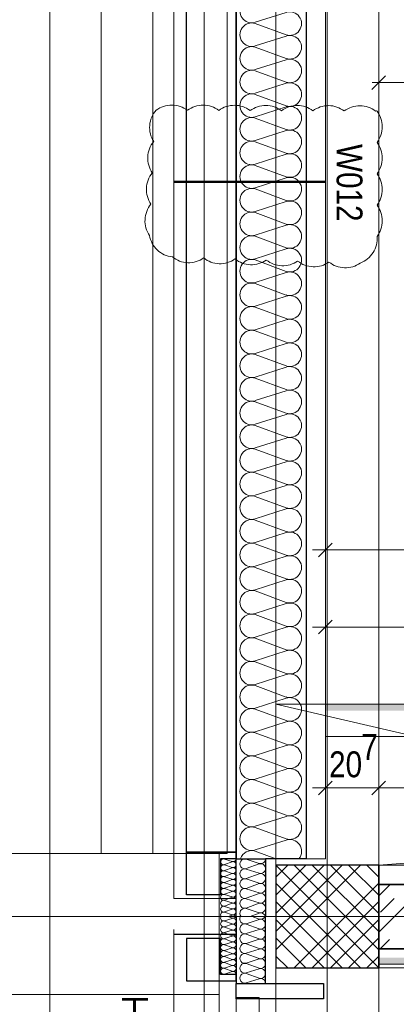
# Model space of a CAD drawing. Extents: x -620 to 300, y 62 to 1112.
# Tile 224 of 235: x -150 to -120, y 828 to 904. Entities that reach past the tile are written whole.
import ezdxf
from ezdxf.lldxf.tags import DXFTag

# ---------------------------------------------------------------- set-up
doc = ezdxf.new("R2010")
doc.units = 0
doc.layers.get('0').update_dxf_attribs({"lineweight": 13})
for name, color, linetype, lineweight, true_color in [('00 -Bauelemente -Gipskarton', 7, 'Continuous', 9, 0xff7fe6), ('30 -33 Aussenwände- 3 Aussenstützen', 7, 'Continuous', 50, 0x0000dd), ('30 -33 Aussenwände- 7 Fassade_ Elemente', 7, 'Continuous', 9, 0x00aacc), ('30 -34 Innenwände- 1 tragend', 7, 'Continuous', 13, 0xdd0806), ('30 -34 Innenwände- 2 nichttragend', 7, 'Continuous', 18, 0xff7fe6), ('30 -35 Decken- 1 Konstruktion-Träger- Stahlbeton', 7, 'Continuous', 13, 0x33aa00), ('30 -35 Decken- 11 Durchbruch', 5, 'Continuous', 15, 0x0000ff), ('60- 61 allgemeine Ausstattung- 4 Terrassen', 9, 'Continuous', 9, 0x808080), ('70 -72 Beschriftung- 1 Beschriftung allgemein', 7, 'Continuous', 9, 0xff6633), ('70 -76 Bemaßung- 2 Allgemein', 9, 'Continuous', 5, 0x808080), ('70 -77 Revision- 2 Wolken', 7, 'Continuous', 18, 0x944cff)]:
    doc.layers.add(name, color=color, linetype=linetype, lineweight=lineweight, true_color=true_color)
doc.layers.add('70 -71 Achsen- 1 Gebäudeachsen', color=7, linetype='STRICHPUNKT2-A06CPVE5L0', lineweight=18)
doc.layers.add('70 -75 Raumstempel- 3 Wandstempel', color=7, linetype='Continuous', lineweight=50)
doc.styles.get("Standard").update_dxf_attribs({"font": 'ARIALN.TTF'})
tags = doc.linetypes.add('grob-A06CPVE1L0', pattern=[14, 3, -8, 3]).pattern_tags.tags
tags[8:9] = [DXFTag(74, 4), DXFTag(75, 0), DXFTag(340, '0'), DXFTag(46, 0.0), DXFTag(50, 0.0), DXFTag(44, 0.0), DXFTag(45, 0.0)]
tags[6:7] = [DXFTag(74, 4), DXFTag(75, 0), DXFTag(340, '0'), DXFTag(46, 0.0), DXFTag(50, 0.0), DXFTag(44, 0.0), DXFTag(45, 0.0)]
tags[4:5] = [DXFTag(74, 4), DXFTag(75, 0), DXFTag(340, '0'), DXFTag(46, 0.0), DXFTag(50, 0.0), DXFTag(44, 0.0), DXFTag(45, 0.0)]
tags = doc.linetypes.add('STRICHPUNKT2-A06CPVE5L0', pattern=[12.7, 6.35, -3.175, 0, -3.175]).pattern_tags.tags
tags[10:11] = [DXFTag(74, 4), DXFTag(75, 0), DXFTag(340, '0'), DXFTag(46, 0.0), DXFTag(50, 0.0), DXFTag(44, 0.0), DXFTag(45, 0.0)]
tags[8:9] = [DXFTag(74, 4), DXFTag(75, 0), DXFTag(340, '0'), DXFTag(46, 0.0), DXFTag(50, 0.0), DXFTag(44, 0.0), DXFTag(45, 0.0)]
tags[6:7] = [DXFTag(74, 4), DXFTag(75, 0), DXFTag(340, '0'), DXFTag(46, 0.0), DXFTag(50, 0.0), DXFTag(44, 0.0), DXFTag(45, 0.0)]
tags[4:5] = [DXFTag(74, 4), DXFTag(75, 0), DXFTag(340, '0'), DXFTag(46, 0.0), DXFTag(50, 0.0), DXFTag(44, 0.0), DXFTag(45, 0.0)]

# ---------------------------------------------------------------- blocks, each defined once
blk = doc.blocks.new('Referenz-A06CPVE6L0')
at = {"layer": '00 -Bauelemente -Gipskarton', "color": 0, "linetype": 'Continuous', "lineweight": 0, "ltscale": 0.13}
for points in [[(-125.719, 850.703), (-84.529, 850.703), (-125.719, 850.953), (-84.279, 850.953)], [(-125.719, 850.453), (-84.779, 850.453), (-125.719, 850.703), (-84.529, 850.703)], [(-121.579, 831.253), (-121.579, 831.003), (-74.779, 831.253), (-74.779, 831.003)], [(-121.579, 831.003), (-121.579, 830.753), (-74.779, 831.003), (-74.779, 830.753)]]:
    blk.add_solid(points, dxfattribs=at)
at = {"layer": '30 -33 Aussenwände- 3 Aussenstützen', "color": 0, "lineweight": 9}
for p, q in [((-129.579, 838.453), (-121.579, 830.453)), ((-122.993, 838.453), (-129.579, 831.868)), ((-124.407, 838.453), (-129.579, 833.282)), ((-125.821, 838.453), (-129.579, 834.696)), ((-127.235, 838.453), (-129.579, 836.11)), ((-128.65, 838.453), (-129.579, 837.524)), ((-128.164, 838.453), (-121.579, 831.868)), ((-126.75, 838.453), (-121.579, 833.282)), ((-125.336, 838.453), (-121.579, 834.696)), ((-123.922, 838.453), (-121.579, 836.11)), ((-122.507, 838.453), (-121.579, 837.524)), ((-129.579, 837.039), (-122.993, 830.453)), ((-121.579, 837.039), (-128.164, 830.453)), ((-129.579, 835.625), (-124.407, 830.453)), ((-121.579, 835.625), (-126.75, 830.453)), ((-125.579, 835.453), (-125.579, 833.453)), ((-126.579, 834.453), (-124.579, 834.453)), ((-129.579, 834.211), (-125.821, 830.453)), ((-121.579, 834.211), (-125.336, 830.453)), ((-129.579, 832.797), (-127.235, 830.453)), ((-121.579, 832.797), (-123.922, 830.453)), ((-129.579, 831.382), (-128.65, 830.453)), ((-121.579, 831.382), (-122.507, 830.453))]:
    blk.add_line(p, q, dxfattribs=at)
at = {"layer": '30 -33 Aussenwände- 3 Aussenstützen', "color": 0, "linetype": 'Continuous', "lineweight": 25, "ltscale": 0.25}
for p, q in [((-121.579, 838.453), (-129.579, 838.453)), ((-129.579, 838.453), (-129.579, 830.453)), ((-121.579, 830.453), (-121.579, 838.453)), ((-129.579, 830.453), (-121.579, 830.453))]:
    blk.add_line(p, q, dxfattribs=at)
at = {"layer": '30 -33 Aussenwände- 7 Fassade_ Elemente', "color": 0, "linetype": 'Continuous', "lineweight": 25, "ltscale": 0.25}
for p, q in [((-132.679, 834.453), (-132.679, 999.453)), ((-136.519, 839.453), (-136.519, 994.453)), ((-132.679, 994.453), (-132.679, 839.453)), ((-127.219, 994.953), (-127.219, 838.953)), ((-132.679, 839.453), (-136.519, 839.453)), ((-136.519, 836.153), (-136.519, 839.453)), ((-136.519, 839.453), (-132.679, 839.453)), ((-132.679, 839.453), (-132.678, 838.953)), ((-133.878, 838.953), (-133.879, 836.153)), ((-132.678, 838.953), (-133.878, 838.953)), ((-132.679, 834.453), (-132.679, 838.953)), ((-132.679, 838.953), (-130.379, 838.953)), ((-127.219, 838.953), (-130.379, 838.953)), ((-130.379, 838.953), (-130.379, 834.453)), ((-130.379, 838.953), (-130.379, 834.453)), ((-133.879, 836.153), (-136.519, 836.153)), ((-132.679, 834.453), (-132.679, 829.253)), ((-130.379, 829.253), (-130.379, 834.453)), ((-132.679, 833.053), (-137.519, 833.053)), ((-133.879, 832.753), (-136.519, 832.753)), ((-136.519, 832.753), (-136.519, 829.453)), ((-133.878, 829.953), (-133.879, 832.753)), ((-132.678, 829.953), (-133.878, 829.953)), ((-132.679, 829.453), (-132.678, 829.953)), ((-136.519, 829.453), (-132.679, 829.453)), ((-132.679, 828.053), (-132.679, 829.253)), ((-132.679, 829.253), (-125.879, 829.253)), ((-132.679, 829.253), (-130.379, 829.253)), ((-125.879, 829.253), (-125.879, 828.053)), ((-125.879, 828.053), (-132.679, 828.053))]:
    blk.add_line(p, q, dxfattribs=at)
at = {"layer": '30 -33 Aussenwände- 7 Fassade_ Elemente', "color": 0, "linetype": 'Continuous', "ltscale": 0.13}
for p, q in [((-137.519, 998.053), (-137.519, 835.853)), ((-125.719, 838.953), (-125.719, 994.953)), ((-131.179, 903.978), (-128.779, 904.75)), ((-128.779, 903.001), (-131.179, 903.888)), ((-131.179, 902.14), (-128.779, 902.911)), ((-128.779, 901.163), (-131.179, 902.05)), ((-131.179, 900.301), (-128.779, 901.073)), ((-128.779, 899.324), (-131.179, 900.211)), ((-131.179, 898.463), (-128.779, 899.234)), ((-128.779, 897.486), (-131.179, 898.373)), ((-131.179, 896.624), (-128.779, 897.396)), ((-128.779, 895.647), (-131.179, 896.534)), ((-131.179, 894.786), (-128.779, 895.557)), ((-128.779, 893.809), (-131.179, 894.696)), ((-131.179, 892.947), (-128.779, 893.719)), ((-128.779, 891.97), (-131.179, 892.857)), ((-131.179, 891.109), (-128.779, 891.88)), ((-128.779, 890.132), (-131.179, 891.019)), ((-131.179, 889.27), (-128.779, 890.042)), ((-128.779, 888.293), (-131.179, 889.18)), ((-131.179, 887.432), (-128.779, 888.203)), ((-128.779, 886.455), (-131.179, 887.342)), ((-131.179, 885.593), (-128.779, 886.365)), ((-128.779, 884.616), (-131.179, 885.503)), ((-131.179, 883.755), (-128.779, 884.526)), ((-128.779, 882.777), (-131.179, 883.665)), ((-131.179, 881.916), (-128.779, 882.687)), ((-128.779, 880.939), (-131.179, 881.826)), ((-131.179, 880.078), (-128.779, 880.849)), ((-128.779, 879.1), (-131.179, 879.988)), ((-131.179, 878.239), (-128.779, 879.01)), ((-128.779, 877.262), (-131.179, 878.149)), ((-131.179, 876.401), (-128.779, 877.172)), ((-128.779, 875.423), (-131.179, 876.311)), ((-131.179, 874.562), (-128.779, 875.333)), ((-128.779, 873.585), (-131.179, 874.472)), ((-131.179, 872.724), (-128.779, 873.495)), ((-128.779, 871.746), (-131.179, 872.634)), ((-131.179, 870.885), (-128.779, 871.656)), ((-128.779, 869.908), (-131.179, 870.795)), ((-131.179, 869.046), (-128.779, 869.818)), ((-128.779, 868.069), (-131.179, 868.956)), ((-131.179, 867.208), (-128.779, 867.979)), ((-128.779, 866.231), (-131.179, 867.118)), ((-131.179, 865.369), (-128.779, 866.141)), ((-128.779, 864.392), (-131.179, 865.279)), ((-131.179, 863.531), (-128.779, 864.302)), ((-128.779, 862.554), (-131.179, 863.441)), ((-131.179, 861.692), (-128.779, 862.464)), ((-128.779, 860.715), (-131.179, 861.602)), ((-131.179, 859.854), (-128.779, 860.625)), ((-128.779, 858.877), (-131.179, 859.764)), ((-131.179, 858.015), (-128.779, 858.787)), ((-128.779, 857.038), (-131.179, 857.925)), ((-131.179, 856.177), (-128.779, 856.948)), ((-128.779, 855.2), (-131.179, 856.087)), ((-131.179, 854.338), (-128.779, 855.11)), ((-128.779, 853.361), (-131.179, 854.248)), ((-131.179, 852.5), (-128.779, 853.271)), ((-128.779, 851.522), (-131.179, 852.41)), ((-131.179, 850.661), (-128.779, 851.432)), ((-128.779, 849.684), (-131.179, 850.571)), ((-131.179, 848.823), (-128.779, 849.594)), ((-128.779, 847.845), (-131.179, 848.733)), ((-131.179, 846.984), (-128.779, 847.755)), ((-128.779, 846.007), (-131.179, 846.894)), ((-131.179, 845.146), (-128.779, 845.917)), ((-128.779, 844.168), (-131.179, 845.056)), ((-131.179, 843.307), (-128.779, 844.078)), ((-131.179, 843.307), (-128.779, 844.078)), ((-128.779, 842.33), (-131.179, 843.217)), ((-128.779, 842.33), (-131.179, 843.217)), ((-131.179, 841.469), (-128.779, 842.24)), ((-131.179, 841.469), (-128.779, 842.24)), ((-128.779, 840.491), (-131.179, 841.379)), ((-131.179, 839.63), (-128.779, 840.401)), ((-131.179, 839.54), (-129.592, 838.953)), ((-132.979, 838.732), (-133.579, 838.924)), ((-133.578, 838.487), (-132.979, 838.709)), ((-132.978, 838.272), (-133.578, 838.464)), ((-132.978, 838.272), (-133.578, 838.464)), ((-133.578, 838.027), (-132.978, 838.249)), ((-133.578, 838.027), (-132.978, 838.249)), ((-132.679, 838.953), (-125.719, 838.953)), ((-132.679, 835.853), (-132.679, 838.953)), ((-130.879, 838.584), (-131.879, 838.905)), ((-131.879, 838.177), (-130.879, 838.546)), ((-132.978, 837.812), (-133.578, 838.005)), ((-133.578, 837.568), (-132.978, 837.79)), ((-132.978, 837.353), (-133.578, 837.545)), ((-130.879, 837.818), (-131.879, 838.139)), ((-130.879, 837.818), (-131.879, 838.139)), ((-131.879, 837.411), (-130.879, 837.78)), ((-131.879, 837.411), (-130.879, 837.78)), ((-133.577, 837.108), (-132.978, 837.33)), ((-132.977, 836.893), (-133.577, 837.085)), ((-133.577, 836.648), (-132.977, 836.871)), ((-130.879, 837.052), (-131.879, 837.373)), ((-131.879, 836.645), (-130.879, 837.014)), ((-132.977, 836.433), (-133.577, 836.626)), ((-133.577, 836.189), (-132.977, 836.411)), ((-132.977, 835.974), (-133.577, 836.166)), ((-133.576, 835.729), (-132.977, 835.951)), ((-130.879, 836.286), (-131.879, 836.607)), ((-130.879, 836.286), (-131.879, 836.607)), ((-131.879, 835.878), (-130.879, 836.248)), ((-131.879, 835.878), (-130.879, 836.248)), ((-137.519, 835.853), (-132.679, 835.853)), ((-132.976, 835.514), (-133.576, 835.707)), ((-132.976, 835.514), (-133.576, 835.707)), ((-133.576, 835.269), (-132.976, 835.492)), ((-133.576, 835.269), (-132.976, 835.492)), ((-132.976, 835.055), (-133.576, 835.247)), ((-132.976, 835.055), (-133.576, 835.247)), ((-130.879, 835.52), (-131.879, 835.841)), ((-130.879, 835.52), (-131.879, 835.841)), ((-131.879, 835.112), (-130.879, 835.482)), ((-125.579, 835.453), (-125.579, 833.453)), ((-125.579, 835.453), (-125.579, 833.453)), ((-133.576, 834.81), (-132.976, 835.032)), ((-132.975, 834.595), (-133.576, 834.787)), ((-132.975, 834.572), (-133.297, 834.453)), ((-132.975, 834.334), (-133.297, 834.454)), ((-130.879, 834.754), (-131.879, 835.075)), ((-130.879, 834.716), (-131.589, 834.453)), ((-130.879, 834.257), (-131.41, 834.453)), ((-126.579, 834.453), (-124.579, 834.453)), ((-126.579, 834.453), (-124.579, 834.453)), ((-132.975, 834.312), (-133.576, 834.12)), ((-133.576, 834.097), (-132.976, 833.875)), ((-132.976, 833.852), (-133.576, 833.66)), ((-132.976, 833.852), (-133.576, 833.66)), ((-130.879, 834.219), (-131.879, 833.898)), ((-131.879, 833.86), (-130.879, 833.491)), ((-132.977, 832.933), (-133.577, 832.741)), ((-133.576, 833.637), (-132.976, 833.415)), ((-133.576, 833.637), (-132.976, 833.415)), ((-132.976, 833.393), (-133.576, 833.2)), ((-132.976, 833.393), (-133.576, 833.2)), ((-133.576, 833.178), (-132.977, 832.956)), ((-130.879, 833.453), (-131.879, 833.132)), ((-130.879, 833.453), (-131.879, 833.132)), ((-131.879, 833.094), (-130.879, 832.725)), ((-131.879, 833.094), (-130.879, 832.725)), ((-133.577, 832.718), (-132.977, 832.496)), ((-132.977, 832.473), (-133.577, 832.281)), ((-133.577, 832.259), (-132.977, 832.036)), ((-130.879, 832.687), (-131.879, 832.366)), ((-130.879, 832.687), (-131.879, 832.366)), ((-131.879, 832.328), (-130.879, 831.959)), ((-132.978, 831.554), (-133.578, 831.362)), ((-132.977, 832.014), (-133.577, 831.821)), ((-133.577, 831.799), (-132.978, 831.577)), ((-130.879, 831.921), (-131.879, 831.6)), ((-131.879, 831.562), (-130.879, 831.193)), ((-133.578, 831.339), (-132.978, 831.117)), ((-132.978, 831.095), (-133.578, 830.902)), ((-133.578, 830.88), (-132.978, 830.657)), ((-133.578, 830.88), (-132.978, 830.657)), ((-132.978, 830.635), (-133.578, 830.443)), ((-132.978, 830.635), (-133.578, 830.443)), ((-130.879, 831.155), (-131.879, 830.834)), ((-131.879, 830.796), (-130.879, 830.427)), ((-131.879, 830.796), (-130.879, 830.427)), ((-132.979, 830.175), (-133.579, 829.983)), ((-133.578, 830.42), (-132.979, 830.198)), ((-130.879, 830.389), (-131.879, 830.068)), ((-130.879, 830.389), (-131.879, 830.068)), ((-131.879, 830.03), (-130.879, 829.661)), ((-130.879, 829.623), (-131.879, 829.302))]:
    blk.add_line(p, q, dxfattribs=at)
at = {"layer": '30 -33 Aussenwände- 7 Fassade_ Elemente', "color": 0, "linetype": 'grob-A06CPVE1L0', "ltscale": 0.13}
blk.add_line((-137.519, 833.453), (-137.519, 786.393), dxfattribs=at)
at = {"layer": '30 -33 Aussenwände- 7 Fassade_ Elemente', "color": 0, "linetype": 'Continuous', "lineweight": 18, "ltscale": 0.18}
for p, q in [((-132.679, 826.353), (-132.679, 828.153)), ((-132.679, 828.153), (-130.879, 828.153)), ((-130.879, 828.153), (-130.879, 826.353))]:
    blk.add_line(p, q, dxfattribs=at)
at = {"layer": '30 -33 Aussenwände- 7 Fassade_ Elemente', "color": 0, "linetype": 'Continuous', "ltscale": 0.13}
for centre, major_axis, end_param in [((-131.46, 904.853), (0.282, 0.874), 3.764652), ((-128.497, 903.876), (-0.282, -0.874), 3.765224), ((-131.46, 903.014), (0.282, 0.874), 3.764652), ((-128.497, 902.037), (-0.282, -0.874), 3.765224), ((-131.46, 901.176), (0.282, 0.874), 3.764652), ((-128.497, 900.198), (-0.282, -0.874), 3.765224), ((-131.46, 899.337), (0.282, 0.874), 3.764652), ((-128.497, 898.36), (-0.282, -0.874), 3.765224), ((-131.46, 897.499), (0.282, 0.874), 3.764652), ((-128.497, 896.521), (-0.282, -0.874), 3.765224), ((-131.46, 895.66), (0.282, 0.874), 3.764652), ((-128.497, 894.683), (-0.282, -0.874), 3.765224), ((-131.46, 893.822), (0.282, 0.874), 3.764652), ((-128.497, 892.844), (-0.282, -0.874), 3.765224), ((-131.46, 891.983), (0.282, 0.874), 3.764652), ((-128.497, 891.006), (-0.282, -0.874), 3.765224), ((-131.46, 890.145), (0.282, 0.874), 3.764652), ((-128.497, 889.167), (-0.282, -0.874), 3.765224), ((-131.46, 888.306), (0.282, 0.874), 3.764652), ((-128.497, 887.329), (-0.282, -0.874), 3.765224), ((-131.46, 886.467), (0.282, 0.874), 3.764652), ((-128.497, 885.49), (-0.282, -0.874), 3.765224), ((-131.46, 884.629), (0.282, 0.874), 3.764652), ((-128.497, 883.652), (-0.282, -0.874), 3.765224), ((-131.46, 882.79), (0.282, 0.874), 3.764652), ((-128.497, 881.813), (-0.282, -0.874), 3.765224), ((-131.46, 880.952), (0.282, 0.874), 3.764652), ((-128.497, 879.975), (-0.282, -0.874), 3.765224), ((-131.46, 879.113), (0.282, 0.874), 3.764652), ((-128.497, 878.136), (-0.282, -0.874), 3.765224), ((-131.46, 877.275), (0.282, 0.874), 3.764652), ((-128.497, 876.298), (-0.282, -0.874), 3.765224), ((-131.46, 875.436), (0.282, 0.874), 3.764652), ((-128.497, 874.459), (-0.282, -0.874), 3.765224), ((-131.46, 873.598), (0.282, 0.874), 3.764652), ((-128.497, 872.621), (-0.282, -0.874), 3.765224), ((-131.46, 871.759), (0.282, 0.874), 3.764652), ((-128.497, 870.782), (-0.282, -0.874), 3.765224), ((-131.46, 869.921), (0.282, 0.874), 3.764652), ((-128.497, 868.944), (-0.282, -0.874), 3.765224), ((-131.46, 868.082), (0.282, 0.874), 3.764652), ((-128.497, 867.105), (-0.282, -0.874), 3.765224), ((-131.46, 866.244), (0.282, 0.874), 3.764652), ((-128.497, 865.266), (-0.282, -0.874), 3.765224), ((-131.46, 864.405), (0.282, 0.874), 3.764652), ((-128.497, 863.428), (-0.282, -0.874), 3.765224), ((-131.46, 862.567), (0.282, 0.874), 3.764652), ((-128.497, 861.589), (-0.282, -0.874), 3.765224), ((-131.46, 860.728), (0.282, 0.874), 3.764652), ((-128.497, 859.751), (-0.282, -0.874), 3.765224), ((-131.46, 858.89), (0.282, 0.874), 3.764652), ((-128.497, 857.912), (-0.282, -0.874), 3.765224), ((-131.46, 857.051), (0.282, 0.874), 3.764652), ((-128.497, 856.074), (-0.282, -0.874), 3.765224), ((-131.46, 855.212), (0.282, 0.874), 3.764652), ((-128.497, 854.235), (-0.282, -0.874), 3.765224), ((-131.46, 853.374), (0.282, 0.874), 3.764652), ((-128.497, 852.397), (-0.282, -0.874), 3.765224), ((-131.46, 851.535), (0.282, 0.874), 3.764652), ((-128.497, 850.558), (-0.282, -0.874), 3.765224), ((-131.46, 849.697), (0.282, 0.874), 3.764652), ((-128.497, 848.72), (-0.282, -0.874), 3.765224), ((-131.46, 847.858), (0.282, 0.874), 3.764652), ((-128.497, 846.881), (-0.282, -0.874), 3.765224), ((-131.46, 846.02), (0.282, 0.874), 3.764652), ((-128.497, 845.043), (-0.282, -0.874), 3.765224), ((-131.46, 844.181), (0.282, 0.874), 3.764652), ((-131.46, 844.181), (0.282, 0.874), 1.254884), ((-131.46, 844.181), (-0.744, 0.539), 1.254884), ((-131.46, 844.181), (-0.744, -0.539), 1.254884), ((-128.497, 843.204), (-0.282, -0.874), 3.765224), ((-128.497, 843.204), (0.744, 0.539), 1.255075), ((-128.497, 843.204), (0.744, -0.539), 1.255075), ((-131.46, 842.343), (0.282, 0.874), 3.764652), ((-131.46, 842.343), (-0.744, 0.539), 1.254884), ((-131.46, 842.343), (0.282, 0.874), 1.254884), ((-128.497, 843.204), (-0.282, -0.874), 1.255075), ((-128.497, 841.366), (-0.282, -0.874), 3.765224), ((-128.497, 841.366), (0.744, 0.539), 1.255075), ((-131.46, 842.343), (-0.744, -0.539), 1.254884), ((-131.46, 840.504), (0.282, 0.874), 1.254884), ((-128.497, 841.366), (0.744, -0.539), 1.255075), ((-131.46, 840.504), (-0.744, 0.539), 1.254884), ((-128.497, 841.366), (-0.282, -0.874), 1.255075), ((-131.46, 840.504), (-0.744, -0.539), 1.254884), ((-128.497, 839.527), (0.717, -0.574), 2.557098), ((-131.46, 838.666), (0.282, 0.874), 1.563745), ((-133.649, 838.705), (0.07, 0.219), 3.765224), ((-133.649, 838.246), (0.07, 0.219), 3.765224), ((-133.649, 838.246), (0.07, 0.219), 3.765224), ((-132.908, 838.95), (-0.07, -0.219), 1.896254), ((-132.908, 838.491), (-0.07, -0.219), 3.764652), ((-132.908, 838.491), (-0.07, -0.219), 3.764652), ((-132.908, 838.031), (-0.07, -0.219), 3.764652), ((-132.908, 838.031), (-0.07, -0.219), 3.764652), ((-131.996, 838.541), (0.117, 0.364), 3.765224), ((-130.761, 838.948), (-0.117, -0.364), 1.896254), ((-130.761, 838.182), (-0.117, -0.364), 3.764652), ((-130.761, 838.182), (-0.117, -0.364), 3.764652), ((-133.648, 837.786), (0.07, 0.219), 3.765224), ((-133.648, 837.326), (0.07, 0.219), 3.765224), ((-132.907, 837.571), (-0.07, -0.219), 3.764652), ((-131.996, 837.775), (0.117, 0.364), 3.765224), ((-131.996, 837.775), (0.117, 0.364), 3.765224), ((-130.761, 837.416), (-0.117, -0.364), 3.764652), ((-130.761, 837.416), (-0.117, -0.364), 3.764652), ((-133.648, 836.867), (0.07, 0.219), 3.765224), ((-132.907, 837.112), (-0.07, -0.219), 3.764652), ((-132.907, 836.652), (-0.07, -0.219), 3.764652), ((-131.996, 837.009), (0.117, 0.364), 3.765224), ((-130.761, 836.65), (-0.117, -0.364), 3.764652), ((-130.761, 836.65), (0.31, 0.225), 1.254884), ((-130.761, 836.65), (0.31, -0.225), 1.254884), ((-133.647, 836.407), (0.07, 0.219), 3.765224), ((-133.647, 835.948), (0.07, 0.219), 3.765224), ((-132.906, 836.192), (-0.07, -0.219), 3.764652), ((-132.906, 835.733), (-0.07, -0.219), 3.764652), ((-132.906, 835.733), (0.186, 0.135), 1.254884), ((-131.996, 836.243), (0.117, 0.364), 3.765224), ((-131.996, 836.243), (-0.31, 0.225), 1.255075), ((-131.996, 836.243), (0.117, 0.364), 1.255075), ((-131.996, 836.243), (-0.31, -0.225), 1.255075), ((-130.761, 836.65), (-0.117, -0.364), 1.254884), ((-130.761, 835.884), (-0.117, -0.364), 3.764652), ((-130.761, 835.884), (0.31, 0.225), 1.254884), ((-130.761, 835.884), (0.31, -0.225), 1.254884), ((-133.647, 835.488), (0.07, 0.219), 3.765224), ((-133.647, 835.488), (-0.186, 0.135), 1.255075), ((-133.646, 835.028), (0.07, 0.219), 3.765224), ((-133.647, 835.488), (0.07, 0.219), 1.255075), ((-133.647, 835.488), (-0.186, -0.135), 1.255075), ((-133.646, 835.028), (0.07, 0.219), 1.255075), ((-132.906, 835.733), (-0.07, -0.219), 1.254884), ((-132.906, 835.273), (-0.07, -0.219), 3.764652), ((-132.906, 835.273), (0.186, 0.135), 1.254884), ((-132.906, 835.733), (0.186, -0.135), 1.254884), ((-132.906, 835.273), (0.186, -0.135), 1.254884), ((-131.996, 835.477), (0.117, 0.364), 3.765224), ((-131.996, 835.477), (-0.31, 0.225), 1.255075), ((-131.996, 835.477), (0.117, 0.364), 1.255075), ((-131.996, 835.477), (-0.31, -0.225), 1.255075), ((-130.761, 835.884), (-0.117, -0.364), 1.254884), ((-130.761, 835.118), (0.31, 0.225), 1.254884), ((-130.761, 835.118), (0.31, -0.225), 1.254884), ((-133.646, 834.569), (0.07, 0.219), 2.411197), ((-133.646, 834.338), (-0.198, 0.116), 2.411197), ((-133.646, 835.028), (-0.186, 0.135), 1.255075), ((-133.646, 835.028), (-0.186, -0.135), 1.255075), ((-132.906, 835.273), (-0.07, -0.219), 1.254884), ((-132.905, 834.814), (0.186, 0.135), 1.254884), ((-132.905, 834.814), (-0.07, -0.219), 1.254884), ((-132.905, 834.354), (0.207, 0.1), 1.434048), ((-132.905, 834.553), (-0.071, -0.219), 1.434048), ((-132.905, 834.814), (0.186, -0.135), 1.254884), ((-131.996, 834.711), (0.117, 0.364), 2.619647), ((-131.996, 834.262), (-0.332, 0.191), 2.405647), ((-130.761, 835.118), (-0.117, -0.364), 1.254884), ((-130.761, 834.352), (0.369, 0.102), 1.613483), ((-130.761, 834.621), (-0.117, -0.364), 1.428714), ((-133.646, 833.879), (0.071, 0.219), 3.765224), ((-133.646, 833.879), (-0.186, 0.135), 1.255075), ((-133.647, 833.419), (0.071, 0.219), 3.765224), ((-133.646, 833.879), (0.071, 0.219), 1.255075), ((-133.646, 833.879), (-0.186, -0.135), 1.255075), ((-133.647, 833.419), (0.071, 0.219), 1.255075), ((-132.905, 834.093), (-0.071, -0.219), 1.254884), ((-132.906, 833.634), (-0.071, -0.219), 3.764652), ((-132.906, 833.634), (0.186, 0.135), 1.254884), ((-132.905, 834.093), (0.186, 0.135), 1.254884), ((-132.906, 833.634), (0.186, -0.135), 1.254884), ((-132.905, 834.093), (0.186, -0.135), 1.254884), ((-131.996, 833.496), (0.117, 0.364), 3.765224), ((-131.996, 833.496), (-0.31, 0.225), 1.255075), ((-131.996, 833.496), (0.117, 0.364), 1.255075), ((-130.761, 833.855), (0.31, 0.225), 1.254884), ((-130.761, 833.855), (0.31, -0.225), 1.254884), ((-133.647, 833.419), (-0.186, 0.135), 1.255075), ((-133.647, 832.959), (0.071, 0.219), 3.765224), ((-133.647, 833.419), (-0.186, -0.135), 1.255075), ((-132.906, 833.174), (-0.071, -0.219), 3.764652), ((-132.906, 833.174), (-0.071, -0.219), 1.254884), ((-132.906, 832.714), (-0.071, -0.219), 3.764652), ((-132.906, 833.634), (-0.071, -0.219), 1.254884), ((-132.906, 833.174), (0.186, 0.135), 1.254884), ((-132.906, 833.174), (0.186, -0.135), 1.254884), ((-131.996, 832.73), (0.117, 0.364), 3.765224), ((-131.996, 832.73), (-0.31, 0.225), 1.255075), ((-131.996, 833.496), (-0.31, -0.225), 1.255075), ((-131.996, 832.73), (0.117, 0.364), 1.255075), ((-130.761, 833.855), (-0.117, -0.364), 1.254884), ((-130.761, 833.089), (-0.117, -0.364), 3.764652), ((-130.761, 833.089), (0.31, 0.225), 1.254884), ((-130.761, 833.089), (0.31, -0.225), 1.254884), ((-133.647, 832.5), (0.071, 0.219), 3.765224), ((-133.648, 832.04), (0.071, 0.219), 3.765224), ((-132.907, 832.255), (-0.071, -0.219), 3.764652), ((-131.996, 831.964), (0.117, 0.364), 3.765224), ((-131.996, 832.73), (-0.31, -0.225), 1.255075), ((-130.761, 833.089), (-0.117, -0.364), 1.254884), ((-130.761, 832.323), (-0.117, -0.364), 3.764652), ((-130.761, 832.323), (0.31, 0.225), 1.254884), ((-130.761, 832.323), (0.31, -0.225), 1.254884), ((-133.648, 831.121), (0.071, 0.219), 3.765224), ((-133.648, 831.58), (0.071, 0.219), 3.765224), ((-132.907, 831.795), (-0.071, -0.219), 3.764652), ((-132.907, 831.336), (-0.071, -0.219), 3.764652), ((-131.996, 831.198), (0.117, 0.364), 3.765224), ((-130.761, 832.323), (-0.117, -0.364), 1.254884), ((-130.761, 831.557), (-0.117, -0.364), 3.764652), ((-133.649, 830.661), (0.071, 0.219), 3.765224), ((-133.649, 830.661), (0.071, 0.219), 3.765224), ((-132.908, 830.416), (-0.071, -0.219), 3.764652), ((-132.908, 830.416), (-0.071, -0.219), 3.764652), ((-132.908, 830.876), (-0.071, -0.219), 3.764652), ((-132.908, 830.876), (-0.071, -0.219), 3.764652), ((-131.996, 830.432), (0.117, 0.364), 3.765224), ((-131.996, 830.432), (0.117, 0.364), 3.765224), ((-130.761, 830.791), (-0.117, -0.364), 3.764652), ((-130.761, 830.791), (-0.117, -0.364), 3.764652), ((-133.649, 830.202), (0.071, 0.219), 3.765224), ((-132.908, 829.957), (0.23, -0.003), 1.896254), ((-131.996, 829.666), (0.117, 0.364), 3.765224), ((-130.761, 830.025), (-0.117, -0.364), 3.764652), ((-130.761, 830.025), (-0.117, -0.364), 3.764652), ((-130.761, 829.259), (0.383, -0.005), 1.896254)]:
    blk.add_ellipse(centre, major_axis=major_axis, ratio=1, start_param=0, end_param=end_param, dxfattribs=at)
at = {"layer": '30 -34 Innenwände- 1 tragend', "color": 0, "lineweight": 9}
for p, q in [((-121.579, 836.07), (-120.695, 836.953)), ((-121.579, 833.242), (-117.867, 836.953)), ((-121.579, 836.07), (-120.695, 836.953)), ((-121.579, 833.242), (-117.867, 836.953)), ((-121.435, 834.8), (-120.374, 835.86)), ((-121.435, 834.8), (-120.374, 835.86)), ((-121.452, 831.953), (-120.728, 832.678)), ((-121.452, 831.953), (-120.728, 832.678))]:
    blk.add_line(p, q, dxfattribs=at)
at = {"layer": '30 -34 Innenwände- 1 tragend', "color": 0, "lineweight": 35}
for p, q in [((-121.579, 836.953), (-74.779, 836.953)), ((-121.579, 831.953), (-74.779, 831.953))]:
    blk.add_line(p, q, dxfattribs=at)
at = {"layer": '30 -34 Innenwände- 1 tragend', "color": 0, "linetype": 'Continuous', "lineweight": -2, "ltscale": 0.13}
for p, q in [((-121.579, 836.953), (-74.779, 836.953)), ((-121.579, 831.953), (-74.779, 831.953))]:
    blk.add_line(p, q, dxfattribs=at)
at = {"layer": '30 -34 Innenwände- 2 nichttragend', "color": 0, "linetype": 'Continuous', "ltscale": 0.18}
for p, q in [((-125.719, 850.953), (-125.719, 848.453)), ((-84.279, 850.953), (-125.719, 850.953)), ((-86.779, 848.453), (-125.719, 848.453)), ((-121.579, 831.953), (-74.779, 831.953)), ((-121.579, 830.753), (-121.579, 831.953)), ((-121.579, 830.753), (-74.779, 830.753))]:
    blk.add_line(p, q, dxfattribs=at)
at = {"layer": '30 -35 Decken- 1 Konstruktion-Träger- Stahlbeton', "color": 0, "linetype": 'grob-A06CPVE1L0', "lineweight": -2, "ltscale": 0.13}
for p, q in [((-129.579, 778.453), (-129.579, 995.453)), ((-121.579, 778.453), (-121.579, 995.453)), ((-121.579, 838.453), (76.595, 838.453)), ((-121.579, 830.453), (76.595, 830.453))]:
    blk.add_line(p, q, dxfattribs=at)
at = {"layer": '30 -35 Decken- 1 Konstruktion-Träger- Stahlbeton', "color": 0, "lineweight": 35}
blk.add_line((-121.579, 838.453), (-121.579, 830.453), dxfattribs=at)
at = {"layer": '30 -35 Decken- 11 Durchbruch', "color": 0, "linetype": 'Continuous', "ltscale": 0.15}
for p, q in [((-121.579, 838.453), (-121.579, 848.453)), ((-121.579, 848.453), (-86.779, 848.453)), ((-93.739, 840.453), (-121.579, 838.453)), ((-121.579, 838.453), (-86.779, 838.453))]:
    blk.add_line(p, q, dxfattribs=at)
blk.add_solid([(-93.739, 840.453), (-86.779, 848.453), (-121.579, 838.453), (-86.779, 838.453)], dxfattribs=at)
at = {"layer": '60- 61 allgemeine Ausstattung- 4 Terrassen', "color": 0}
for p, q in [((-147.159, 839.353), (-147.159, 959.353)), ((-143.159, 839.353), (-143.159, 959.353)), ((-139.159, 839.353), (-139.159, 959.353)), ((-135.159, 839.353), (-135.159, 959.353)), ((-133.379, 959.353), (-133.379, 839.353)), ((-133.979, 839.371), (-246.531, 839.337)), ((-133.379, 839.353), (-246.519, 839.353)), ((-147.159, 782.853), (-147.159, 839.367)), ((-135.159, 782.853), (-135.159, 839.371)), ((-133.979, 782.853), (-133.979, 839.371)), ((-453.079, 828.394), (-133.979, 828.394))]:
    blk.add_line(p, q, dxfattribs=at)
at = {"layer": '70 -71 Achsen- 1 Gebäudeachsen', "color": 0, "linetype": 'STRICHPUNKT2-A06CPVE5L0', "ltscale": 0.18}
for p, q in [((-125.579, 1084.393), (-125.579, 84.953)), ((-538.631, 834.453), (76.595, 834.453))]:
    blk.add_line(p, q, dxfattribs=at)
at = {"layer": '70 -72 Beschriftung- 1 Beschriftung allgemein', "color": 0, "linetype": 'grob-A06CPVE1L0', "ltscale": 0.13}
for p, q in [((-129.579, 850.953), (-40.579, 850.953)), ((-40.579, 830.453), (-129.579, 850.953))]:
    blk.add_line(p, q, dxfattribs=at)
at = {"layer": '70 -72 Beschriftung- 1 Beschriftung allgemein', "color": 0, "linetype": 'Continuous', "ltscale": 0.13}
blk.add_line((-123.937, 850.953), (-107.409, 850.953), dxfattribs=at)
at = {"layer": '70 -75 Raumstempel- 3 Wandstempel', "color": 0, "linetype": 'Continuous', "ltscale": 0.5}
blk.add_line((-125.719, 891.578), (-137.519, 891.578), dxfattribs=at)
at = {"layer": '70 -76 Bemaßung- 2 Allgemein', "color": 0, "linetype": 'Continuous', "ltscale": 0.13}
for p, q in [((-121.579, 901.294), (-121.579, 898.294)), ((-122.109, 898.764), (-121.048, 899.825)), ((-122.079, 899.294), (-120.518, 899.294)), ((-113.439, 899.294), (-120.518, 899.294)), ((-125.719, 860.453), (-125.719, 863.953)), ((-126.719, 862.953), (-124.658, 862.953)), ((-87.839, 862.953), (-124.658, 862.953)), ((-125.719, 854.453), (-125.719, 857.953)), ((-126.719, 856.953), (-124.658, 856.953)), ((-85.339, 856.953), (-124.658, 856.953)), ((-125.719, 841.953), (-125.719, 845.453)), ((-121.579, 841.953), (-121.579, 845.453)), ((-121.579, 841.953), (-121.579, 845.453)), ((-126.719, 844.453), (-124.658, 844.453)), ((-122.639, 844.453), (-124.658, 844.453)), ((-120.579, 844.453), (-122.639, 844.453)), ((-122.579, 844.453), (-120.518, 844.453)), ((-87.839, 844.453), (-120.518, 844.453))]:
    blk.add_line(p, q, dxfattribs=at)
at = {"layer": '70 -76 Bemaßung- 2 Allgemein', "color": 0, "linetype": 'Continuous', "lineweight": 20, "ltscale": 0.2}
for p, q in [((-126.249, 862.423), (-125.188, 863.484)), ((-126.249, 856.423), (-125.188, 857.484)), ((-126.249, 843.923), (-125.188, 844.984)), ((-121.048, 844.984), (-122.109, 843.923)), ((-122.109, 843.923), (-121.048, 844.984))]:
    blk.add_line(p, q, dxfattribs=at)
at = {"layer": '70 -77 Revision- 2 Wolken', "color": 0, "linetype": 'Continuous', "ltscale": 0.18}
for centre, major_axis in [((-137.678, 895.514), (0.008, 2.032)), ((-137.678, 895.514), (1.226, 1.621)), ((-135.239, 895.505), (0.008, 2.032)), ((-135.239, 895.505), (1.226, 1.621)), ((-132.801, 895.495), (0.008, 2.032)), ((-132.801, 895.495), (1.226, 1.621)), ((-130.363, 895.486), (0.008, 2.032)), ((-130.363, 895.486), (1.226, 1.621)), ((-127.924, 895.476), (0.008, 2.032)), ((-127.924, 895.476), (1.226, 1.621)), ((-125.486, 895.467), (0.008, 2.032)), ((-125.486, 895.467), (1.226, 1.621)), ((-123.048, 895.457), (0.008, 2.032)), ((-123.048, 895.457), (1.226, 1.621)), ((-137.366, 895.801), (-1.524, 1.344)), ((-121.766, 897.002), (0.0004, 0.0946)), ((-121.766, 897.002), (0.057, 0.0754)), ((-123.334, 895.858), (2.032, 0)), ((-137.366, 895.801), (-2.026, 0.16)), ((-123.334, 895.858), (1.626, -1.219)), ((-137.513, 893.424), (-1.57, 1.29)), ((-123.334, 893.42), (2.032, 0)), ((-137.513, 893.424), (-2.03, 0.09)), ((-123.334, 893.42), (1.626, -1.219)), ((-137.621, 890.988), (-1.57, 1.29)), ((-123.334, 890.982), (2.032, 0)), ((-137.621, 890.988), (-2.03, 0.09)), ((-123.334, 890.982), (1.626, -1.219)), ((-137.729, 888.552), (-1.57, 1.29)), ((-123.334, 888.543), (2.032, 0)), ((-137.729, 888.552), (-2.03, 0.09)), ((-123.334, 888.543), (1.626, -1.219)), ((-137.405, 887.753), (-2.002, -0.348)), ((-123.734, 887.16), (1.719, -1.084)), ((-137.405, 887.753), (-1.393, -1.479)), ((-136.361, 887.319), (-1.271, -1.585)), ((-123.734, 887.16), (0.724, -1.898)), ((-136.361, 887.319), (-0.066, -2.031)), ((-133.924, 887.241), (-1.271, -1.585)), ((-133.924, 887.241), (-0.066, -2.031)), ((-131.487, 887.162), (-1.271, -1.585)), ((-131.487, 887.162), (-0.066, -2.031)), ((-129.05, 887.083), (-1.271, -1.585)), ((-129.05, 887.083), (-0.066, -2.031)), ((-126.613, 887.004), (-1.271, -1.585)), ((-126.613, 887.004), (-0.066, -2.031)), ((-124.175, 886.926), (-1.271, -1.585)), ((-124.175, 886.926), (-0.066, -2.031))]:
    blk.add_ellipse(centre, major_axis=major_axis, ratio=1, start_param=0, end_param=0.643501, dxfattribs=at)
at = {"layer": '70 -72 Beschriftung- 1 Beschriftung allgemein', "color": 0, "linetype": 'Continuous', "ltscale": 0.13, "insert": (-141.549, 807.666), "char_height": 2.01377, "attachment_point": 1, "rotation": 90}
blk.add_mtext('{\\fArial Narrow;FA.A2.024.D.1.BRH}', dxfattribs=at)
at = {"layer": '70 -75 Raumstempel- 3 Wandstempel', "color": 0, "linetype": 'Continuous', "ltscale": 0.5, "insert": (-122.84, 894.514), "char_height": 2.01377, "attachment_point": 1, "rotation": 270}
blk.add_mtext('{\\fArial Narrow;W012}', dxfattribs=at)
at = {"layer": '70 -76 Bemaßung- 2 Allgemein', "color": 0, "linetype": 'Continuous', "ltscale": 0.13, "char_height": 2.01377, "attachment_point": 1}
for s, insert in [('{\\fArial Narrow;7}', (-122.933, 848.638)), ('{\\fArial Narrow;20}', (-125.434, 847.296))]:
    blk.add_mtext(s, dxfattribs=dict(at, insert=insert))

msp = doc.modelspace()

# ---------------------------------------------------------------- block references
at = {"color": 8, "lineweight": 13, "ltscale": 0.13, "true_color": 0x808080}
msp.add_blockref('Referenz-A06CPVE6L0', (0, 0), dxfattribs=at)

doc.saveas('drawing.dxf')
